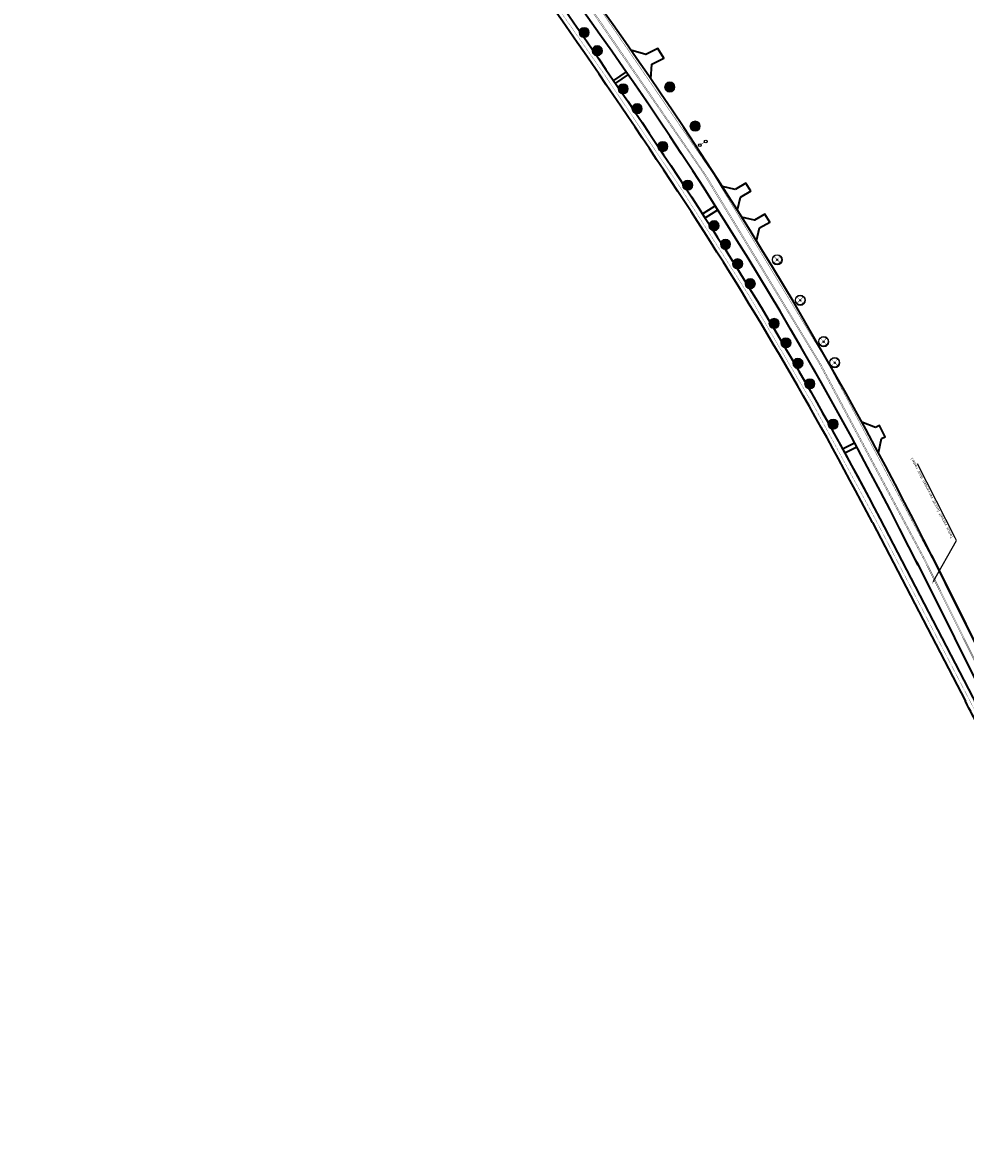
# Model space of a CAD drawing. Header units: metres. Extents: x 101623 to 104606, y 400821 to 405824.
# Tile 20 of 46: x 102974 to 103379, y 403282 to 403768. Entities that reach past the tile are written whole.
import ezdxf
from ezdxf import colors
from ezdxf.entities.mleader import LeaderData, LeaderLine
from ezdxf.math import Vec2, Vec3

# ---------------------------------------------------------------- set-up
doc = ezdxf.new("R2010")
doc.units = ezdxf.units.M
doc.header["$LTSCALE"] = 0.5
for name, pattern in [('VW-3-3_STREEP', [6, 3, -3]), ('VW-30-270_STREEP', [3, 0.3, -2.7]), ('VW-9-3_STREEP', [12, 9, -3])]:
    doc.linetypes.add(name, pattern=pattern)
doc.layers.get('Defpoints').update_dxf_attribs({"color": 4})
for name, color, linetype, lineweight in [('B-WE-GR-BOOM-A', 63, 'Continuous', 25), ('B-WE-GR-BOOM-S', 253, 'Continuous', 25), ('B-WE-GR-BOOM_NIETVERVANGEN-S', 253, 'Continuous', 25), ('N-WE-VH-KANTVERHARDING-G', 210, 'Continuous', 35), ('N-WE-VH-KANTVERHARDING-G_2', 4, 'Continuous', 35), ('N-WE-VW-BEWEGWIJZERING_DRAAGCONSTRUCTIE-S', 10, 'Continuous', 25), ('N-WE-VW-MARKERING_LANGS_STREEP_30270_010-G', 7, 'VW-30-270_STREEP', 13), ('N-WE-VW-MARKERING_LANGS_STREEP_33_015-G', 7, 'VW-3-3_STREEP', 13), ('N-WE-VW-MARKERING_LANGS_STREEP_93-G', 7, 'VW-9-3_STREEP', 13), ('N-WE-VW-MARKERING_LANGS_STREEP_DOORGETROKKEN_010-G', 7, 'Continuous', 13), ('V-WE-GR-BOOM_kruis-S', 10, 'Continuous', 25), ('X-XX-AL-M', 7, 'Continuous', 18), ('X-XX-AL-T25', 7, 'Continuous', 25)]:
    doc.layers.add(name, color=color, linetype=linetype, lineweight=lineweight)
doc.layers.add('V-WE-GR-BOOM-S', color=3, linetype='Continuous', lineweight=25, true_color=0x00ff00)
doc.styles.add('NLCS-ISO-M500-T18', font='NLCS-ISO.ttf', dxfattribs={"height": 0.9})
doc.styles.add('NLCS-ISO-M500-T25', font='NLCS-ISO.ttf', dxfattribs={"height": 1.25})
doc.dimstyles.new('NLCS-M500-T18-PIJL_L2_H2', dxfattribs={"dimscale": 0.5, "dimtxt": 2.5, "dimasz": 1.8, "dimexe": 2, "dimexo": 2, "dimgap": 0.7, "dimtad": 1, "dimzin": 0, "dimdsep": 46, "dimtxsty": 'NLCS-ISO-M500-T18', "dimcen": 0, "dimdle": 2, "dimclrd": 256, "dimclre": 256, "dimclrt": 256, "dimazin": 0, "dimtfac": 1, "dimtdec": 3, "dimtofl": 0, "dimtmove": 0, "dimatfit": 3, "dimfxl": 2, "dimfxlon": 1, "dimtfillclr": 256, "dimtolj": 1, "dimtzin": 0, "dimlwd": -1, "dimlwe": -1, "dimarcsym": 0})

# ---------------------------------------------------------------- blocks, each defined once
blk = doc.blocks.new('SGR-BOOM_01-SO')
at = {"linetype": 'ByBlock', "lineweight": 18}
h = blk.add_hatch(color=0, dxfattribs=at)
h.dxf.hatch_style = 1
edge = h.paths.add_edge_path()
edge.add_arc((0, 0), 0.25, 0, 360)
at = {"color": 0, "linetype": 'ByBlock', "lineweight": 18}
for radius in [2, 0.25]:
    blk.add_circle((0, 0), radius, dxfattribs=at)
blk = doc.blocks.new('*D96')
at = {"layer": 'Defpoints', "color": 0, "transparency": 16777216}
for p in [(103162.37, 403850.31), (102974.34, 403701.16)]:
    blk.add_point(p, dxfattribs=at)
at = {"layer": 'X-XX-AL-M', "transparency": 16777216}
blk.add_line((103156.27, 403845.47), (103161.66, 403849.75), dxfattribs=at)
blk.add_solid([(103161.57, 403849.86), (103161.75, 403849.63), (103162.37, 403850.31)], dxfattribs=at)
at = {"layer": 'X-XX-AL-M', "transparency": 16777216, "insert": (103157.88, 403847.77), "char_height": 0.9, "attachment_point": 5, "rotation": 38.4227, "style": 'NLCS-ISO-M500-T18'}
blk.add_mtext('\\A1;R=240.00', dxfattribs=at)
blk = doc.blocks.new('V-SGR-BOOM_01')
at = {"ltscale": 0.1}
h = blk.add_hatch(color=256, dxfattribs=at)
edge = h.paths.add_edge_path()
edge.add_arc((0, 0), 0.15, 0, 360)
at = {"color": 0}
blk.add_circle((0, 0), 2.5, dxfattribs=at)
at = {"ltscale": 0.1}
blk.add_circle((0, 0), 0.15, dxfattribs=at)
blk.add_circle((0, 0), 0.045)
at = {"layer": 'V-WE-GR-BOOM_kruis-S', "lineweight": -3, "const_width": 0.2, "flags": 128}
for points in [[(2.15, 2.15), (-2.15, -2.15)], [(-2.15, 2.15), (2.15, -2.15)]]:
    blk.add_lwpolyline(points, dxfattribs=at)
blk = doc.blocks.new('*U146')
at = {"const_width": 0.1, "flags": 128}
blk.add_lwpolyline([(0.25, 0.16), (1.01, 0.64)], dxfattribs=at)
at = {"linetype": 'ByBlock'}
blk.add_circle((0, 0), 0.3, dxfattribs=at)
blk.add_circle((1.27, 0.81), 0.3)
blk = doc.blocks.new('SGR-BOOM_ARC-SO')
at = {"layer": 'B-WE-GR-BOOM-A'}
h = blk.add_hatch(color=256, dxfattribs=at)
h.dxf.hatch_style = 1
edge = h.paths.add_edge_path()
edge.add_arc((0, 0), 2, 0, 360)
at = {"color": 0, "linetype": 'ByBlock', "lineweight": -2}
for radius in [2, 0.25]:
    blk.add_circle((0, 0), radius, dxfattribs=at)

msp = doc.modelspace()

# ---------------------------------------------------------------- linework, layer by layer
at = {"layer": 'N-WE-VH-KANTVERHARDING-G', "ltscale": 2}
for p, q in [((103233.617, 403746.512), (103228.184, 403742.804)), ((103234.473, 403745.28), (103229.03, 403741.565)), ((103280.541, 403695.855), (103274.976, 403697.136)), ((103285.091, 403698.643), (103280.541, 403695.855)), ((103287.181, 403695.232), (103282.686, 403692.478)), ((103287.181, 403695.232), (103285.091, 403698.643)), ((103282.686, 403692.478), (103281.413, 403687.006)), ((103326.596, 403584.586), (103331.777, 403587.139)), ((103327.557, 403582.83), (103332.73, 403585.379)), ((103358.506, 403535.77), (103394.444, 403463.575))]:
    msp.add_line(p, q, dxfattribs=at)
at = {"layer": 'N-WE-VH-KANTVERHARDING-G', "ltscale": 2, "flags": 128}
for points in [[(103359.137, 403534.502, 0.0418679), (103211.969, 403776.949, 0.0418679)], [(103365.404, 403537.621, 0.0418679), (103217.628, 403781.069, 0.0418679)], [(103364.773, 403538.889), (103526.375, 403214.247, 0.0001852), (103528.95, 403209.078, 0.0003704), (103530.239, 403206.498, 0.0007407), (103532.396, 403202.205, 0.0009259), (103534.131, 403198.78, 0.0012963), (103536.23, 403194.682, 0.0014815), (103538.084, 403191.111, 0.0018519), (103540.191, 403187.119, 0.002037), (103542.132, 403183.51, 0.0024074), (103544.279, 403179.6, 0.0025926), (103546.306, 403175.995, 0.0901685), (103635.098, 403069.993)]]:
    msp.add_lwpolyline(points, format="xyb", dxfattribs=at)
for points in [[(103244.275, 403743.402), (103244.727, 403749.71), (103249.843, 403752.389), (103247.213, 403756.497), (103242.159, 403753.845), (103235.725, 403755.726)], [(103266.462, 403685.442), (103271.908, 403688.932)], [(103267.547, 403683.763), (103272.981, 403687.243)], [(103289.612, 403673.87), (103290.9, 403679.435), (103295.373, 403681.864), (103293.245, 403685.335), (103288.758, 403682.787), (103283.269, 403684.056)], [(103340.759, 403593.65), (103334.944, 403595.959)], [(103343.325, 403588.895), (103344.889, 403589.69), (103342.473, 403594.521), (103340.759, 403593.65)], [(103342.084, 403582.767), (103343.325, 403588.895)]]:
    msp.add_lwpolyline(points, dxfattribs=at)
at = {"layer": 'N-WE-VH-KANTVERHARDING-G_2', "ltscale": 2}
msp.add_line((103339.456, 403552.858), (103379.401, 403476.089), dxfattribs=at)
at = {"layer": 'N-WE-VH-KANTVERHARDING-G_2', "ltscale": 2, "flags": 128}
msp.add_lwpolyline([(103157.793, 403842.118, -0.0128393), (103258.886, 403697.041, -0.0257895), (103342.649, 403554.52), (103382.594, 403477.751, -0.0044758), (103394.805, 403453.761)], format="xyb", dxfattribs=at)
at = {"layer": 'N-WE-VH-KANTVERHARDING-G_2', "ltscale": 2}
for centre, radius, start, end in [((100383.951, 401801.486), 3440, 33.398401, 36.340791), ((101920.099, 402814.328), 1600, 27.489196, 33.398401), ((102048.754, 402783.717), 1500, 26.463428, 27.489196)]:
    msp.add_arc(centre, radius, start, end, dxfattribs=at)
at = {"layer": 'N-WE-VW-MARKERING_LANGS_STREEP_33_015-G', "ltscale": 2, "const_width": 0.15, "flags": 128}
for points in [[(103359.473, 403534.669, 0.0418679), (103212.272, 403777.17)], [(103365.068, 403537.454, 0.0418679), (103217.325, 403780.848)], [(103364.437, 403538.722), (103526.039, 403214.08, 0.0001852), (103528.615, 403208.91, 0.0003704), (103529.904, 403206.33, 0.0007407), (103532.061, 403202.036, 0.0009259), (103533.797, 403198.61, 0.0012963), (103535.897, 403194.511, 0.0014815), (103537.752, 403190.938, 0.0018519), (103539.86, 403186.943, 0.002037), (103541.802, 403183.331, 0.0024074), (103543.951, 403179.418, 0.0025926), (103545.98, 403175.809, 0.0901685), (103634.859, 403069.705, 0.0025926), (103638.056, 403067.074, 0.0024074), (103641.531, 403064.273, 0.002037), (103644.747, 403061.727, 0.0018519), (103648.31, 403058.952, 0.0014815), (103651.502, 403056.499, 0.0012963), (103655.17, 403053.713, 0.0009259), (103658.239, 403051.404, 0.0007407), (103662.088, 403048.527, 0.0003704), (103664.402, 403046.805, 0.0001852), (103669.04, 403043.363, -0.0001042), (103673.056, 403040.383, -0.0002083), (103675.065, 403038.891, -0.0004167), (103678.411, 403036.399, -0.0005208), (103681.086, 403034.399, -0.0007292), (103684.29, 403031.99, -0.0008333), (103687.09, 403029.872, -0.0010417), (103690.224, 403027.482, -0.0011458), (103693.066, 403025.295, -0.0013542), (103696.15, 403022.898, -0.0014583), (103699.002, 403020.654, -0.0181422), (103732.308, 402992.279, -0.0014583), (103734.976, 402989.819, -0.0013542), (103737.832, 402987.155, -0.0011458), (103740.443, 402984.697, -0.0010417), (103743.3, 402981.982, -0.0008333), (103745.836, 402979.554, -0.0007292), (103748.723, 402976.773, -0.0005208), (103751.123, 402974.45, -0.0004167), (103754.115, 402971.542, -0.0002083), (103755.907, 402969.796, -0.0001042), (103759.487, 402966.304), (103901.588, 402827.637, 0.0018987), (103928.849, 402801.235), (104010.641, 402722.624, 0.0001852), (104013.203, 402720.162, 0.0003704), (104014.484, 402718.936, 0.0007407), (104016.621, 402716.897, 0.0009259), (104018.333, 402715.274, 0.0012963), (104020.394, 402713.338, 0.0014815), (104022.204, 402711.657, 0.0018519), (104024.247, 402709.785, 0.002037), (104026.113, 402708.1, 0.0024074), (104028.16, 402706.286, 0.0025926), (104030.075, 402704.623, 0.0855094), (104099.086, 402663.311, 0.0022027), (104101.089, 402662.547, 0.002072), (104103.229, 402661.751, 0.0018107), (104105.234, 402661.024, 0.00168), (104107.405, 402660.253, 0.0014187), (104109.401, 402659.558, 0.001288), (104111.608, 402658.804, 0.0010267), (104113.574, 402658.141, 0.000896), (104115.834, 402657.39, 0.0006347), (104117.71, 402656.773, 0.000504), (104120.077, 402655.999, 0.0062625), (104155.874, 402644.842, 0.0246529), (104203.77, 402633.104), (104232.557, 402627.536)]]:
    msp.add_lwpolyline(points, format="xyb", dxfattribs=at)
msp.add_lwpolyline([(103358.842, 403535.937), (103395.772, 403461.748)], dxfattribs=at)
at = {"layer": 'N-WE-VW-MARKERING_LANGS_STREEP_93-G', "ltscale": 2, "const_width": 0.15, "flags": 128}
for points in [[(103212.416, 403781.899, -0.0421938), (103361.438, 403537.229), (103398.368, 403463.04)], [(103398.771, 403463.241), (103361.841, 403537.43, 0.0416572), (103214.98, 403779.141), (103212.78, 403782.163)]]:
    msp.add_lwpolyline(points, format="xyb", dxfattribs=at)
at = {"layer": 'N-WE-VW-MARKERING_LANGS_STREEP_DOORGETROKKEN_010-G', "ltscale": 2, "const_width": 0.1, "flags": 128}
for points in [[(103155.014, 403840.074, -0.0128393), (103256.005, 403695.142, -0.0257895), (103339.589, 403552.927), (103379.534, 403476.158, -0.0044758), (103391.716, 403452.224)], [(103157.672, 403842.029, -0.0128393), (103258.76, 403696.959, -0.0257895), (103342.516, 403554.45), (103382.461, 403477.682, -0.0044758), (103394.671, 403453.694)]]:
    msp.add_lwpolyline(points, format="xyb", dxfattribs=at)

# ---------------------------------------------------------------- block references
at = {"layer": 'B-WE-GR-BOOM-S'}
for p in [(103215.595, 403763.324), (103221.261, 403755.55), (103232.37, 403739.142), (103252.379, 403739.936), (103238.348, 403730.632), (103263.264, 403723.163), (103249.374, 403714.355), (103260.081, 403697.782), (103271.397, 403680.364), (103276.328, 403672.369), (103281.556, 403664.03), (103286.963, 403655.455), (103297.217, 403638.389), (103302.319, 403630.066), (103307.476, 403621.256), (103312.519, 403612.454), (103322.542, 403595.084)]:
    msp.add_blockref('SGR-BOOM_ARC-SO', p, dxfattribs=at)
at = {"layer": 'B-WE-GR-BOOM_NIETVERVANGEN-S', "xscale": 1.1, "yscale": 1.1, "zscale": 1.1}
for p in [(103215.595, 403763.324), (103221.261, 403755.55), (103232.37, 403739.142), (103252.379, 403739.936), (103238.348, 403730.632), (103263.264, 403723.163), (103249.374, 403714.355), (103260.081, 403697.782), (103271.397, 403680.364), (103276.328, 403672.369), (103281.556, 403664.03), (103298.582, 403665.692), (103286.963, 403655.455), (103308.473, 403648.317), (103297.217, 403638.389), (103302.319, 403630.066), (103318.528, 403630.535), (103307.476, 403621.256), (103323.284, 403621.513), (103312.519, 403612.454), (103322.542, 403595.084)]:
    msp.add_blockref('SGR-BOOM_01-SO', p, dxfattribs=at)
at = {"layer": 'N-WE-VW-BEWEGWIJZERING_DRAAGCONSTRUCTIE-S', "xscale": 1.999999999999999, "yscale": 1.999999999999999, "zscale": 1.999999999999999}
msp.add_blockref('*U146', (103265.283, 403714.953), dxfattribs=at)
at = {"layer": 'V-WE-GR-BOOM-S', "xscale": 0.8, "yscale": 0.8, "zscale": 0.8, "rotation": 0.2169203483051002}
for p in [(103298.476, 403665.798), (103308.367, 403648.423), (103318.422, 403630.641), (103323.178, 403621.619)]:
    msp.add_blockref('V-SGR-BOOM_01', p, dxfattribs=at)

# ---------------------------------------------------------------- dimensions: what is measured, and where the dimension line sits
at = {"layer": 'X-XX-AL-M'}
dim = msp.add_radius_dim(center=(102974.338, 403701.155), mpoint=(103162.365, 403850.305), dimstyle='NLCS-M500-T18-PIJL_L2_H2', override={"dimpost": 'R=<>'}, dxfattribs=at)
dim.commit()
dim.dimension.update_dxf_attribs({"geometry": '*D96', "text_midpoint": (103158.374, 403847.139), "dimtype": 164})

# ---------------------------------------------------------------- next in the draw order: leaders
at = {"layer": 'X-XX-AL-T25'}
ml = msp.add_multileader_mtext('Standard', dxfattribs=at)
ml.set_content('Tellus vervalt (wordt vervangen door radar).', color=256, style='NLCS-ISO-M500-T25')
ml.set_leader_properties(color=256, linetype='ByLayer', lineweight=-1)
ml.build(insert=Vec2(0, 0))
ml.multileader.update_dxf_attribs({"text_left_attachment_type": 5, "text_right_attachment_type": 5, "dogleg_length": 1.25, "arrow_head_size": 1.25})
ctx = ml.context
ctx.base_point, ctx.char_height, ctx.arrow_head_size, ctx.landing_gap_size, ctx.plane_origin, ctx.plane_x_axis, ctx.plane_y_axis = Vec3(103374.997, 403546.217), 1.25, 1.25, 0.45, Vec3(103281.187, 403571.132), Vec3(-0.4539905, 0.8910065), Vec3(-0.8910065, -0.4539905)
ctx.left_attachment, ctx.right_attachment = 5, 5
notes = []
notes.append((ctx, [(0, (1, 1, 0), (103375.564, 403545.103), (-0.4539905, 0.8910065), 1.25, [(0, [(103365.074, 403526.554)], 0, [])])]))
ctx.mtext.insert, ctx.mtext.text_direction, ctx.mtext.rotation, ctx.mtext.width, ctx.mtext.flow_direction = Vec3(103373.233, 403545.823), Vec3(-0.4539905, 0.8910065), 2.0420352, 34.99031, 5
ctx.mtext.has_bg_fill, ctx.mtext.bg_color, ctx.mtext.bg_scale_factor, ctx.mtext.bg_transparency, ctx.mtext.use_window_bg_color = 1, -1027028792, 1.5, 0, 1
for ctx, leaders in notes:
    for number, flags, end, landing, length, lines in leaders:
        leader = LeaderData()
        leader.index, (leader.has_last_leader_line, leader.has_dogleg_vector, leader.attachment_direction) = number, flags
        leader.last_leader_point, leader.dogleg_vector, leader.dogleg_length = Vec3(end), Vec3(landing), length
        for number, points, colour, breaks in lines:
            line = LeaderLine()
            line.index, line.vertices, line.color, line.breaks = number, Vec3.list(points), colors.encode_raw_color(colour), breaks
            leader.lines.append(line)
        ctx.leaders.append(leader)

# ---------------------------------------------------------------- next in the draw order: linework, layer by layer
at = {"layer": 'N-WE-VW-MARKERING_LANGS_STREEP_30270_010-G', "ltscale": 2, "const_width": 0.1, "flags": 128}
msp.add_lwpolyline([(104266.736, 401930.649), (104266.584, 401931.47), (104266.147, 401934.377), (104265.742, 401937.187), (104265.396, 401940.246), (104264.998, 401943.228), (104264.67, 401946.288), (104264.375, 401949.24), (104263.642, 401956.947), (104263.635, 401957.021), (104263.253, 401961.045), (104262.676, 401967.053), (104261.464, 401978.839), (104259.846, 401993.818), (104259.213, 401999.841), (104258.499, 402005.893), (104257.831, 402011.709), (104256.785, 402020.692), (104256.101, 402026.543), (104255.379, 402032.509), (104254.629, 402038.447), (104253.902, 402044.384), (104253.161, 402050.325), (104252.327, 402056.423), (104251.526, 402062.39), (104249.38, 402076.912), (104247.208, 402091.631), (104244.917, 402106.5), (104242.698, 402121.19), (104240.879, 402133.528), (104239.741, 402142.076), (104238.705, 402150.875), (104238.219, 402155.456), (104237.126, 402165.79), (104235.586, 402180.628), (104234.186, 402192.635), (104232.843, 402204.412), (104231.456, 402216.19), (104229.64, 402231.178), (104228.209, 402240.31), (104226.279, 402251.92), (104225.783, 402254.828), (104224.724, 402261.028), (104223.338, 402269.732), (104222.041, 402278.375), (104221.223, 402284.423), (104220.599, 402290.371), (104220.078, 402296.304), (104219.651, 402302.135), (104219.478, 402305.432), (104219.043, 402317.17), (104219.043, 402329.098), (104218.954, 402341.152), (104218.836, 402353.118), (104218.797, 402354.47), (104218.413, 402367.993), (104217.778, 402382.933), (104216.848, 402397.916), (104216.165, 402409.967), (104215.774, 402415.843), (104215.507, 402421.771), (104215.545, 402424.619), (104215.705, 402427.745), (104216.013, 402430.781), (104216.632, 402433.583), (104217.403, 402436.579), (104218.605, 402439.656), (104221.108, 402444.787), (104223.897, 402450.009), (104228.017, 402456.956), (104228.767, 402458.221), (104231.575, 402462.943), (104237.932, 402473.23), (104239.476, 402475.676), (104242.633, 402480.807), (104245.77, 402485.814), (104250.548, 402493.439), (104257.354, 402504.48, 0.1602328), (104264.91, 402536.083, 0.0821175), (104256.935, 402567.72), (104242.196, 402601.556, 0.2315962), (104234.293, 402608.278), (104230.092, 402609.349, -0.0065845), (104217.227, 402612.811, -0.0137144), (104190.75, 402621.1, 0.0128011), (104166.781, 402628.653, -0.0120204), (104097.54, 402650.351, -0.1099032), (104016.573, 402699.62), (103920.204, 402792.241, -0.0018987), (103892.875, 402818.708), (103750.775, 402957.376, 0.0001042), (103747.198, 402960.864, 0.0002083), (103745.413, 402962.603, 0.0004167), (103742.436, 402965.496, 0.0005208), (103740.055, 402967.801, 0.0007292), (103737.194, 402970.557, 0.0008333), (103734.689, 402972.956, 0.0010417), (103731.869, 402975.635, 0.0011458), (103729.3, 402978.055, 0.0013542), (103726.493, 402980.672, 0.0014583), (103723.878, 402983.083, 0.0181422), (103691.262, 403010.871, 0.0014583), (103688.466, 403013.07, 0.0013542), (103685.436, 403015.426, 0.0011458), (103682.64, 403017.577, 0.0010417), (103679.547, 403019.936, 0.0008333), (103676.78, 403022.029, 0.0007292), (103673.605, 403024.416, 0.0005208), (103670.951, 403026.4, 0.0004167), (103667.622, 403028.88, 0.0002083), (103665.621, 403030.366, 0.0009626), (103628.496, 403057.812, -0.1093961), (103542.622, 403156.079, -0.009599), (103507.095, 403224.142), (103393.194, 403452.959, 0.0044758), (103380.997, 403476.92), (103341.052, 403553.689, 0.0257895), (103257.383, 403696.05, 0.0128393), (103156.343, 403841.051, 0.0243101), (103143.968, 403856.265, -0.0255656), (103130.994, 403872.296), (103125.427, 403879.944)], format="xyb", dxfattribs=at)

doc.saveas('drawing.dxf')
